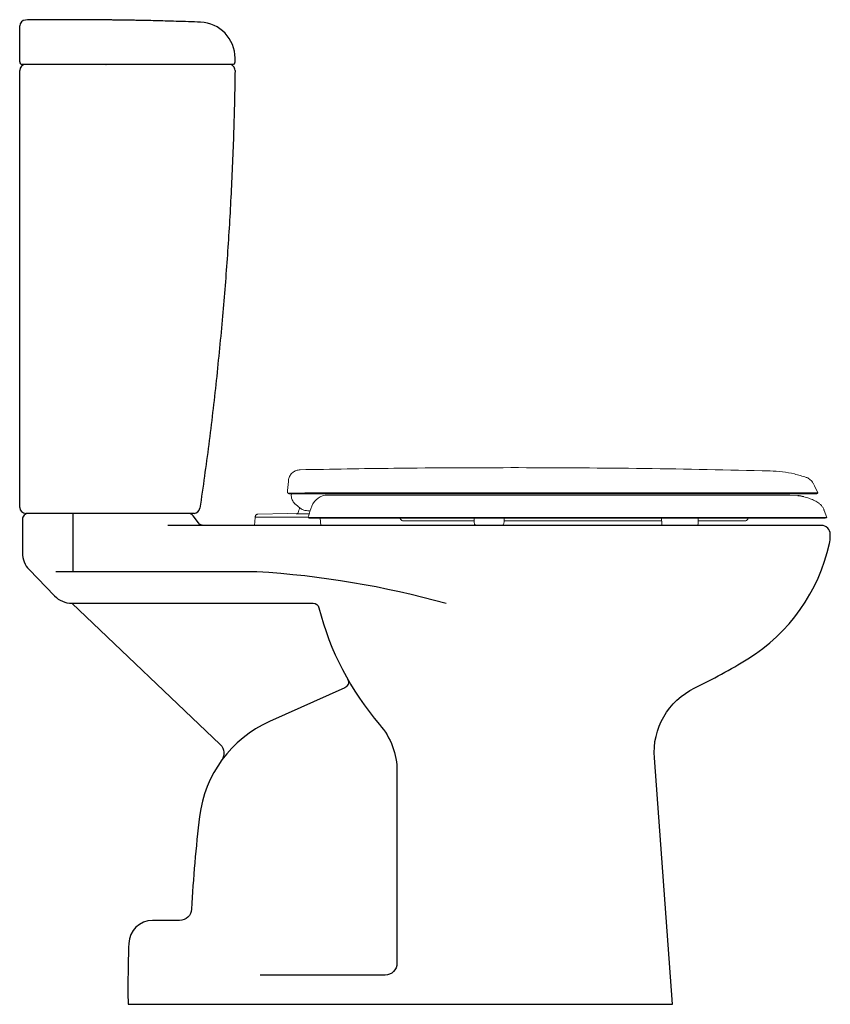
# Model space of a CAD drawing. Header units: millimetres. Extents: x 4029.368 to 4030.045, y 2640.673 to 2641.495.
import ezdxf

# ---------------------------------------------------------------- set-up
doc = ezdxf.new("R2010")
doc.units = ezdxf.units.MM
doc.layers.add('BLOCKS', color=3, linetype='Continuous')
doc.layers.add('SANINDUSA', color=3, linetype='Continuous')

msp = doc.modelspace()

# ---------------------------------------------------------------- linework, layer by layer
at = {"layer": 'BLOCKS'}
for points in [[(4029.37531, 2641.08301, 0.414214), (4029.37031, 2641.07801), (4029.37031, 2641.04997, 0.194619), (4029.37593, 2641.03606), (4029.39717, 2641.01411, 0.203213), (4029.41155, 2641.00801), (4029.61312, 2641.00801, -0.343198), (4029.61797, 2641.00424, 0.116231), (4029.66873, 2640.90669, -0.179706), (4029.68327, 2640.86753), (4029.68327, 2640.70737, -0.414214), (4029.67327, 2640.69737), (4029.56899, 2640.69737)], [(4029.52156, 2641.07301, -0.236068), (4029.51756, 2641.07501), (4029.51306, 2641.08101, 0.236068), (4029.50906, 2641.08301)], [(4029.64205, 2640.9445, -0.442616), (4029.63975, 2640.93746), (4029.57662, 2640.90913, 0.262898), (4029.5183, 2640.82992, 0.017474), (4029.51166, 2640.7525, -0.399449), (4029.50167, 2640.74301), (4029.4791, 2640.74301, 0.404367), (4029.45912, 2640.72369, 0.011395), (4029.45856, 2640.67301), (4029.91356, 2640.67301), (4029.89829, 2640.87877, -0.30827), (4029.93209, 2640.93727, 0.026557), (4029.97626, 2640.96151, 0.201978), (4030.04459, 2641.05779, 0.054711), (4030.04531, 2641.0643), (4030.04531, 2641.06551, 0.414214), (4030.03781, 2641.07301), (4029.4919, 2641.07301)], [(4029.72441, 2641.00776, 0.052415), (4029.56626, 2641.03427), (4029.39835, 2641.03427)], [(4029.41168, 2641.00801), (4029.53564, 2640.89002, -0.376684), (4029.53682, 2640.87688)]]:
    msp.add_lwpolyline(points, format="xyb", dxfattribs=at)
msp.add_lwpolyline([(4029.41255, 2641.08301), (4029.41255, 2641.03427)], dxfattribs=at)
at = {"layer": 'SANINDUSA'}
for p, q in [((4029.36803, 2641.46005), (4029.36803, 2641.46303)), ((4029.37303, 2641.45805), (4029.37003, 2641.45805)), ((4029.4401, 2641.45805), (4029.37303, 2641.45805)), ((4029.53619, 2641.45805), (4029.4401, 2641.45805)), ((4029.44012, 2641.45805), (4029.44024, 2641.45805)), ((4029.54603, 2641.45805), (4029.53619, 2641.45805)), ((4029.54803, 2641.46005), (4029.54803, 2641.46329))]:
    msp.add_line(p, q, dxfattribs=at)
at = {"layer": 'SANINDUSA', "linetype": 'Continuous', "lineweight": 15}
for p, q in [((4029.59185, 2641.10207), (4029.59251, 2641.10968)), ((4029.59179, 2641.10071), (4029.59183, 2641.10184)), ((4029.59212, 2641.10004), (4029.59197, 2641.1001)), ((4029.59233, 2641.10004), (4029.59212, 2641.10004)), ((4029.59488, 2641.10002), (4029.59297, 2641.10003)), ((4029.59435, 2641.09929), (4029.63627, 2641.09929)), ((4029.60413, 2641.10003), (4029.60286, 2641.10002)), ((4029.61836, 2641.10026), (4029.61687, 2641.10026)), ((4029.62533, 2641.09831), (4029.6387, 2641.09831)), ((4029.63627, 2641.09929), (4030.03287, 2641.09929)), ((4030.01151, 2641.09831), (4029.6387, 2641.09831)), ((4030.01807, 2641.09784), (4030.01151, 2641.09831)), ((4029.60249, 2641.08741), (4029.59862, 2641.09051)), ((4029.59862, 2641.09051), (4029.60249, 2641.08741)), ((4029.61057, 2641.08467), (4029.61218, 2641.0891)), ((4030.03332, 2641.09319), (4030.03572, 2641.09168)), ((4029.56478, 2641.07956), (4029.56421, 2641.07301)), ((4029.56489, 2641.08045), (4029.56487, 2641.08001)), ((4029.59187, 2641.08281), (4029.56697, 2641.08238)), ((4029.59905, 2641.08269), (4029.59187, 2641.08281)), ((4029.60911, 2641.08001), (4029.59187, 2641.08001)), ((4029.60671, 2641.08266), (4029.5994, 2641.08277)), ((4029.60991, 2641.08259), (4029.60671, 2641.08266)), ((4029.61081, 2641.07901), (4029.6684, 2641.07901)), ((4029.61953, 2641.07301), (4029.61901, 2641.07901)), ((4029.6684, 2641.07901), (4029.7105, 2641.07901)), ((4029.74765, 2641.07901), (4029.74771, 2641.07581)), ((4029.77271, 2641.07581), (4029.77276, 2641.07901)), ((4029.90439, 2641.07901), (4029.90447, 2641.07421)), ((4029.93485, 2641.07421), (4029.93493, 2641.07901)), ((4029.97638, 2641.07834), (4029.97672, 2641.07901)), ((4030.04024, 2641.08544), (4030.04233, 2641.07972)), ((4029.56421, 2641.07301), (4029.61953, 2641.07301)), ((4029.8029, 2641.07671), (4029.8017, 2641.07671)), ((4029.80724, 2641.07671), (4029.8029, 2641.07671))]:
    msp.add_line(p, q, dxfattribs=at)
at = {"layer": 'SANINDUSA', "linetype": 'Continuous', "lineweight": 15, "flags": 128}
for points in [[(4030.03088, 2641.10818), (4030.03202, 2641.10595), (4030.03494, 2641.10023)], [(4029.78567, 2641.10023), (4029.75555, 2641.10023), (4029.72548, 2641.10023), (4029.69549, 2641.10023), (4029.66562, 2641.10024), (4029.63589, 2641.10024), (4029.63589, 2641.10024), (4029.63589, 2641.10024), (4029.63589, 2641.10024), (4029.63589, 2641.10024), (4029.63589, 2641.10024)]]:
    msp.add_lwpolyline(points, dxfattribs=at)
at = {"layer": 'SANINDUSA'}
for centre, radius, start, end in [((4029.37303, 2641.49012), 0.005, 90.96795, 180), ((4029.51803, 2641.46329), 0.03, 359.99586, 87.86431), ((4029.37003, 2641.46005), 0.002, 180, 270), ((4029.37303, 2641.45305), 0.005, 90, 180), ((4029.54296, 2641.45305), 0.005, 359.19593, 90), ((4029.54603, 2641.46005), 0.002, 270, 0), ((4030.00294, 2641.01077), 0.08837, 76.74519, 80.14524), ((4029.37303, 2641.08805), 0.005, 180, 270), ((4029.51371, 2641.08805), 0.005, 270, 351.64078)]:
    msp.add_arc(centre, radius, start, end, dxfattribs=at)
at = {"layer": 'SANINDUSA', "linetype": 'Continuous', "lineweight": 15}
for centre, radius, start, end in [((4029.62533, 2641.08431), 0.014, 90, 160), ((4029.58606, 2641.09052), 0.01606, 334.57129, 350.53546), ((4029.56528, 2641.07951), 0.0005, 135.91336, 175), ((4029.93007, 2641.07519), 0.00486, 333.39682, 348.36018)]:
    msp.add_arc(centre, radius, start, end, dxfattribs=at)
msp.add_ellipse((4029.69104, 2641.10111), major_axis=(0.0701, 0.10576), ratio=0.513868, start_param=2.081753, end_param=2.092307, dxfattribs=at)
at = {"layer": 'SANINDUSA'}
for points, knots in [([(4029.36803, 2641.48802), (4029.36803, 2641.4886), (4029.36803, 2641.48975), (4029.36803, 2641.4903), (4029.36803, 2641.49012), (4029.36803, 2641.49012)], [0, 0, 0, 0, 0.499805, 0.99961, 1, 1, 1, 1]), ([(4029.4271, 2641.49532), (4029.42532, 2641.49534), (4029.41998, 2641.49537), (4029.41069, 2641.49538), (4029.39884, 2641.49536), (4029.38614, 2641.49528), (4029.37738, 2641.49518), (4029.37296, 2641.49512)], [0, 0, 0, 0, 0.098248, 0.295959, 0.514854, 0.754933, 1, 1, 1, 1]), ([(4029.46898, 2641.49477), (4029.46898, 2641.49477), (4029.46898, 2641.49477), (4029.46829, 2641.49478), (4029.46703, 2641.4948), (4029.4652, 2641.49483), (4029.4629, 2641.49487), (4029.46016, 2641.49491), (4029.4571, 2641.49496), (4029.45376, 2641.49501), (4029.44998, 2641.49506), (4029.44611, 2641.49511), (4029.44233, 2641.49516), (4029.43902, 2641.4952), (4029.43593, 2641.49524), (4029.43321, 2641.49527), (4029.43089, 2641.49529), (4029.42907, 2641.49531), (4029.4278, 2641.49532), (4029.4271, 2641.49533), (4029.4271, 2641.49533), (4029.4271, 2641.49533)], [0, 0, 0, 0, 0.037088, 0.090013, 0.144475, 0.197409, 0.251879, 0.304819, 0.359293, 0.412236, 0.466712, 0.533705, 0.58664, 0.64111, 0.69404, 0.748504, 0.801429, 0.855889, 0.908811, 0.963268, 1, 1, 1, 1]), ([(4029.51915, 2641.49327), (4029.51577, 2641.4934), (4029.50902, 2641.49366), (4029.4992, 2641.49398), (4029.48998, 2641.49426), (4029.48168, 2641.49448), (4029.47478, 2641.49465), (4029.47065, 2641.49473), (4029.46898, 2641.49477)], [0, 0, 0, 0, 0.201878, 0.403857, 0.587567, 0.753007, 0.90018, 1, 1, 1, 1]), ([(4029.36803, 2641.46303), (4029.36803, 2641.46464), (4029.36803, 2641.46766), (4029.36803, 2641.47193), (4029.36803, 2641.47575), (4029.36803, 2641.4792), (4029.36803, 2641.4822), (4029.36803, 2641.48465), (4029.36803, 2641.48648), (4029.36803, 2641.48769), (4029.36803, 2641.48791), (4029.36803, 2641.48802)], [0, 0, 0, 0, 0.125372, 0.23471, 0.344048, 0.453376, 0.562705, 0.672029, 0.781352, 0.890676, 1, 1, 1, 1]), ([(4029.36803, 2641.08805), (4029.36803, 2641.10081), (4029.36803, 2641.12633), (4029.36803, 2641.1648), (4029.36803, 2641.20341), (4029.36803, 2641.23796), (4029.36803, 2641.26838), (4029.36803, 2641.29465), (4029.36803, 2641.32095), (4029.36803, 2641.34731), (4029.36803, 2641.37371), (4029.36803, 2641.40015), (4029.36803, 2641.4266), (4029.36803, 2641.44423), (4029.36803, 2641.45305)], [0, 0, 0, 0, 0.106014, 0.212028, 0.318235, 0.424442, 0.496237, 0.568033, 0.639888, 0.711742, 0.783777, 0.855811, 0.927906, 1, 1, 1, 1]), ([(4029.54796, 2641.45298), (4029.54763, 2641.43585), (4029.54697, 2641.40159), (4029.54477, 2641.35023), (4029.54169, 2641.29894), (4029.53759, 2641.2469), (4029.53241, 2641.19414), (4029.52619, 2641.14065), (4029.52117, 2641.1051), (4029.51866, 2641.08733)], [0, 0, 0, 0, 0.140053, 0.280054, 0.420023, 0.559981, 0.706614, 0.853279, 1, 1, 1, 1]), ([(4029.44266, 2641.08305), (4029.43618, 2641.08305), (4029.42322, 2641.08305), (4029.40377, 2641.08305), (4029.38704, 2641.08305), (4029.37679, 2641.08305), (4029.37303, 2641.08305)], [0, 0, 0, 0, 0.279267, 0.558533, 0.8378, 1, 1, 1, 1]), ([(4029.50446, 2641.08305), (4029.50408, 2641.08305), (4029.50331, 2641.08305), (4029.5016, 2641.08305), (4029.49949, 2641.08305), (4029.49696, 2641.08305), (4029.49406, 2641.08305), (4029.49081, 2641.08305), (4029.48719, 2641.08305), (4029.48324, 2641.08305), (4029.47903, 2641.08305), (4029.47458, 2641.08305), (4029.46984, 2641.08305), (4029.46482, 2641.08305), (4029.45957, 2641.08305), (4029.45407, 2641.08305), (4029.44842, 2641.08305), (4029.44458, 2641.08305), (4029.44266, 2641.08305)], [0, 0, 0, 0, 0.060629, 0.121258, 0.18365, 0.246042, 0.30667, 0.367298, 0.429685, 0.492073, 0.552729, 0.613386, 0.67581, 0.738235, 0.802606, 0.866976, 0.933488, 1, 1, 1, 1]), ([(4029.51371, 2641.08305), (4029.51368, 2641.08305), (4029.5136, 2641.08305), (4029.51303, 2641.08305), (4029.51211, 2641.08305), (4029.51057, 2641.08305), (4029.50822, 2641.08305), (4029.50571, 2641.08305), (4029.50446, 2641.08305)], [0, 0, 0, 0, 0.140675, 0.281463, 0.422137, 0.562921, 0.781262, 1, 1, 1, 1])]:
    msp.add_open_spline(points, degree=3, knots=knots, dxfattribs=at)
at = {"layer": 'SANINDUSA', "linetype": 'Continuous', "lineweight": 15}
for points, knots in [([(4029.60234, 2641.11948), (4029.60121, 2641.11935), (4029.59897, 2641.11908), (4029.59601, 2641.1173), (4029.59379, 2641.11472), (4029.5928, 2641.11222), (4029.59262, 2641.11073), (4029.59257, 2641.11036)], [0, 0, 0, 0, 0.2304145, 0.4608289, 0.6912433, 0.9216579, 1, 1, 1, 1]), ([(4029.60234, 2641.11948), (4029.62845, 2641.11995), (4029.6893, 2641.12104), (4029.75015, 2641.12117), (4029.78489, 2641.12124)], [0, 0, 0, 0, 0.429168, 1, 1, 1, 1]), ([(4029.99491, 2641.11854), (4029.95991, 2641.11931), (4029.88992, 2641.12084), (4029.8199, 2641.12111), (4029.78489, 2641.12124)], [0, 0, 0, 0, 0.499998, 1, 1, 1, 1]), ([(4029.99493, 2641.11854), (4029.99838, 2641.11835), (4030.00526, 2641.11797), (4030.01542, 2641.11614), (4030.02196, 2641.11411), (4030.02522, 2641.1131)], [0, 0, 0, 0, 0.335414, 0.668437, 1, 1, 1, 1]), ([(4030.03083, 2641.10828), (4030.03052, 2641.10881), (4030.02988, 2641.10988), (4030.02823, 2641.11159), (4030.02657, 2641.11261), (4030.02537, 2641.11305), (4030.02522, 2641.1131)], [0, 0, 0, 0, 0.242208, 0.493028, 0.937801, 1, 1, 1, 1]), ([(4029.59257, 2641.11036), (4029.59257, 2641.11034), (4029.59257, 2641.11029), (4029.59253, 2641.10991), (4029.59251, 2641.10968)], [0, 0, 0, 0, 0.393246, 1, 1, 1, 1]), ([(4029.59197, 2641.1001), (4029.5919, 2641.1002), (4029.59182, 2641.10034), (4029.5918, 2641.10065), (4029.59179, 2641.10071)], [0, 0, 0, 0, 0.796054, 1, 1, 1, 1]), ([(4029.59197, 2641.1001), (4029.59204, 2641.10004), (4029.59217, 2641.09991), (4029.59233, 2641.09981), (4029.59241, 2641.09976)], [0, 0, 0, 0, 0.491972, 1, 1, 1, 1]), ([(4029.59297, 2641.10003), (4029.59283, 2641.10003), (4029.59268, 2641.10003), (4029.59249, 2641.10003), (4029.59249, 2641.10003), (4029.59249, 2641.10003), (4029.59249, 2641.10003), (4029.59249, 2641.10003), (4029.59247, 2641.10003), (4029.59241, 2641.10004), (4029.59236, 2641.10004), (4029.59233, 2641.10004)], [0, 0, 0, 0, 0.708049, 0.708053, 0.708057, 0.708074, 0.708227, 0.709438, 0.719141, 0.796754, 1, 1, 1, 1]), ([(4029.59241, 2641.09976), (4029.59249, 2641.09971), (4029.59265, 2641.09961), (4029.59282, 2641.09954), (4029.59291, 2641.0995)], [0, 0, 0, 0, 0.500024, 1, 1, 1, 1]), ([(4029.59293, 2641.09949), (4029.59297, 2641.09948), (4029.59304, 2641.09945), (4029.59313, 2641.09942), (4029.59319, 2641.09941), (4029.5933, 2641.09938), (4029.59339, 2641.09936), (4029.59347, 2641.09934)], [0, 0, 0, 0, 0.273272, 0.410127, 0.470327, 0.575012, 1, 1, 1, 1]), ([(4029.59399, 2641.09929), (4029.59391, 2641.0993), (4029.59373, 2641.0993), (4029.59357, 2641.09933), (4029.59348, 2641.09934)], [0, 0, 0, 0, 0.5, 1, 1, 1, 1]), ([(4029.60286, 2641.10002), (4029.60271, 2641.10002), (4029.60184, 2641.10001), (4029.60035, 2641.1), (4029.59855, 2641.10001), (4029.59703, 2641.10002), (4029.59586, 2641.10002), (4029.5952, 2641.10002), (4029.59491, 2641.10002), (4029.59488, 2641.10002)], [0, 0, 0, 0, 0.045122, 0.252445, 0.460002, 0.667927, 0.845737, 0.982873, 1, 1, 1, 1]), ([(4029.59501, 2641.09932), (4029.59496, 2641.09842), (4029.59483, 2641.09639), (4029.59598, 2641.09338), (4029.59749, 2641.09144), (4029.59848, 2641.09062), (4029.59862, 2641.09051)], [0, 0, 0, 0, 0.270384, 0.608747, 0.947102, 1, 1, 1, 1]), ([(4029.60919, 2641.10016), (4029.60908, 2641.10016), (4029.60829, 2641.10014), (4029.60702, 2641.1001), (4029.60545, 2641.10006), (4029.60457, 2641.10004), (4029.60413, 2641.10003)], [0, 0, 0, 0, 0.0614915, 0.4386395, 0.7195054, 1, 1, 1, 1]), ([(4029.61687, 2641.10026), (4029.61552, 2641.10025), (4029.61281, 2641.10023), (4029.6104, 2641.10018), (4029.60919, 2641.10016)], [0, 0, 0, 0, 0.498805, 1, 1, 1, 1]), ([(4029.62129, 2641.10026), (4029.62098, 2641.10026), (4029.61999, 2641.10026), (4029.61902, 2641.10026), (4029.61836, 2641.10026)], [0, 0, 0, 0, 0.313807, 1, 1, 1, 1]), ([(4029.63589, 2641.10024), (4029.63589, 2641.10024), (4029.63588, 2641.10024), (4029.63579, 2641.10024), (4029.63511, 2641.10024), (4029.63224, 2641.10024), (4029.62732, 2641.10025), (4029.6233, 2641.10026), (4029.62129, 2641.10026)], [0, 0, 0, 0, 0.000022, 0.001867, 0.016621, 0.134411, 0.567993, 1, 1, 1, 1]), ([(4029.89245, 2641.10023), (4029.88397, 2641.10023), (4029.86703, 2641.10023), (4029.84147, 2641.10023), (4029.81904, 2641.10023), (4029.80409, 2641.10023), (4029.79664, 2641.10023), (4029.79349, 2641.10023), (4029.78983, 2641.10023), (4029.78723, 2641.10023), (4029.78567, 2641.10023)], [0, 0, 0, 0, 0.239596, 0.479108, 0.718615, 0.868268, 0.897671, 0.927076, 0.956483, 1, 1, 1, 1]), ([(4030.03494, 2641.10023), (4030.03483, 2641.10023), (4030.03463, 2641.10023), (4030.03298, 2641.10023), (4030.0304, 2641.10023), (4030.02683, 2641.10023), (4030.02233, 2641.10023), (4030.01693, 2641.10023), (4030.01068, 2641.10023), (4030.00361, 2641.10023), (4029.99576, 2641.10023), (4029.98717, 2641.10023), (4029.97787, 2641.10023), (4029.9679, 2641.10023), (4029.95731, 2641.10023), (4029.94613, 2641.10023), (4029.93439, 2641.10023), (4029.92363, 2641.10023), (4029.91404, 2641.10023), (4029.90801, 2641.10023), (4029.90414, 2641.10023), (4029.90249, 2641.10023), (4029.90083, 2641.10023), (4029.89917, 2641.10023), (4029.89749, 2641.10023), (4029.89582, 2641.10023), (4029.89414, 2641.10023), (4029.89301, 2641.10023), (4029.89245, 2641.10023)], [0, 0, 0, 0, 0.056646, 0.112527, 0.167788, 0.222555, 0.276936, 0.331027, 0.384909, 0.438655, 0.492329, 0.545995, 0.599713, 0.653547, 0.707569, 0.761857, 0.8165, 0.871606, 0.907176, 0.94302, 0.950097, 0.957186, 0.964288, 0.971403, 0.978531, 0.985674, 0.99283, 1, 1, 1, 1]), ([(4030.03332, 2641.09319), (4030.03203, 2641.09378), (4030.02945, 2641.09497), (4030.02607, 2641.09621), (4030.02394, 2641.09664), (4030.0232, 2641.09678)], [0, 0, 0, 0, 0.394352, 0.791704, 1, 1, 1, 1]), ([(4030.03287, 2641.09929), (4030.03297, 2641.0993), (4030.03317, 2641.0993), (4030.03336, 2641.09934), (4030.03345, 2641.09936)], [0, 0, 0, 0, 0.500005, 1, 1, 1, 1]), ([(4030.03345, 2641.09936), (4030.03353, 2641.09937), (4030.03372, 2641.09942), (4030.0339, 2641.09949), (4030.03401, 2641.09954)], [0, 0, 0, 0, 0.399708, 1, 1, 1, 1]), ([(4030.03401, 2641.09954), (4030.03408, 2641.09957), (4030.03425, 2641.09966), (4030.03441, 2641.09977), (4030.03451, 2641.09983)], [0, 0, 0, 0, 0.399722, 1, 1, 1, 1]), ([(4030.03451, 2641.09983), (4030.03463, 2641.09994), (4030.03479, 2641.10006), (4030.03492, 2641.1002), (4030.03494, 2641.10023)], [0, 0, 0, 0, 0.837575, 1, 1, 1, 1]), ([(4029.60874, 2641.08521), (4029.60793, 2641.08527), (4029.60651, 2641.08537), (4029.60472, 2641.08601), (4029.60346, 2641.08669), (4029.60275, 2641.0872), (4029.60249, 2641.0874), (4029.60249, 2641.08741)], [0, 0, 0, 0, 0.339931, 0.591749, 0.850608, 0.997294, 1, 1, 1, 1]), ([(4030.03572, 2641.09168), (4030.03635, 2641.09113), (4030.03756, 2641.09008), (4030.039, 2641.08813), (4030.03982, 2641.08656), (4030.04017, 2641.08563), (4030.04024, 2641.08544)], [0, 0, 0, 0, 0.318966, 0.617276, 0.924236, 1, 1, 1, 1]), ([(4029.59187, 2641.08001), (4029.5915, 2641.08001), (4029.59075, 2641.08001), (4029.5894, 2641.08001), (4029.58784, 2641.08001), (4029.58621, 2641.08001), (4029.58447, 2641.08001), (4029.58279, 2641.08001), (4029.58118, 2641.08001), (4029.58003, 2641.08001), (4029.57896, 2641.08001), (4029.57783, 2641.08001), (4029.57652, 2641.08001), (4029.57521, 2641.08001), (4029.57396, 2641.08001), (4029.57295, 2641.08001), (4029.57208, 2641.08001), (4029.57121, 2641.08001), (4029.57036, 2641.08001), (4029.56968, 2641.08001), (4029.56909, 2641.08001), (4029.56848, 2641.08001), (4029.5678, 2641.08001), (4029.56719, 2641.08001), (4029.5667, 2641.08001), (4029.56624, 2641.08001), (4029.56578, 2641.08001), (4029.56535, 2641.08001), (4029.56507, 2641.08001), (4029.56494, 2641.08001), (4029.56488, 2641.08001), (4029.56488, 2641.08001), (4029.56488, 2641.08001)], [0, 0, 0, 0, 0.02652, 0.053031, 0.09543, 0.137824, 0.169649, 0.222624, 0.261717, 0.29284, 0.312023, 0.346535, 0.384888, 0.423222, 0.461594, 0.499983, 0.520833, 0.550011, 0.591677, 0.616678, 0.633344, 0.666672, 0.700001, 0.733327, 0.766653, 0.790455, 0.828548, 0.875983, 0.923873, 0.952312, 0.976147, 1, 1, 1, 1]), ([(4029.56682, 2641.08238), (4029.56657, 2641.08235), (4029.56607, 2641.08227), (4029.56544, 2641.08183), (4029.565, 2641.0812), (4029.56493, 2641.0807), (4029.56489, 2641.08045)], [0, 0, 0, 0, 0.25, 0.5, 0.75, 1, 1, 1, 1]), ([(4029.56682, 2641.08238), (4029.56657, 2641.08235), (4029.56607, 2641.08227), (4029.56544, 2641.08183), (4029.565, 2641.0812), (4029.56493, 2641.0807), (4029.56489, 2641.08045)], [0, 0, 0, 0, 0.25, 0.5, 0.75, 1, 1, 1, 1]), ([(4029.5994, 2641.08277), (4029.59954, 2641.08278), (4029.59981, 2641.08281), (4029.60017, 2641.08302), (4029.6004, 2641.08327), (4029.60049, 2641.08345), (4029.60052, 2641.08352)], [0, 0, 0, 0, 0.283693, 0.567388, 0.851485, 1, 1, 1, 1]), ([(4029.61076, 2641.08521), (4029.61074, 2641.08521), (4029.6107, 2641.08521), (4029.61035, 2641.08521), (4029.60984, 2641.08521), (4029.60929, 2641.08521), (4029.60892, 2641.08521), (4029.60881, 2641.08521)], [0, 0, 0, 0, 0.210353, 0.420346, 0.640695, 0.886819, 1, 1, 1, 1]), ([(4029.609, 2641.07966), (4029.60901, 2641.07966), (4029.60921, 2641.07964), (4029.60984, 2641.07962), (4029.61143, 2641.07962), (4029.61368, 2641.07963), (4029.61661, 2641.07965), (4029.62016, 2641.07967), (4029.62438, 2641.07968), (4029.62928, 2641.07967), (4029.63482, 2641.07966), (4029.64082, 2641.07964), (4029.64722, 2641.07962), (4029.65391, 2641.07961), (4029.66095, 2641.07963), (4029.66579, 2641.07968), (4029.66827, 2641.07971)], [0, 0, 0, 0, 0.003559, 0.077598, 0.151822, 0.225844, 0.299987, 0.374337, 0.448472, 0.52684, 0.605464, 0.683839, 0.761764, 0.839929, 0.917875, 1, 1, 1, 1]), ([(4029.60908, 2641.0796), (4029.60905, 2641.07962), (4029.60903, 2641.07964), (4029.60901, 2641.07966), (4029.609, 2641.07966)], [0, 0, 0, 0, 0.851007, 1, 1, 1, 1]), ([(4029.60908, 2641.0796), (4029.60937, 2641.07942), (4029.60992, 2641.07908), (4029.61053, 2641.07901), (4029.61081, 2641.07901), (4029.61081, 2641.07901)], [0, 0, 0, 0, 0.533866, 0.995708, 1, 1, 1, 1]), ([(4029.60936, 2641.08082), (4029.60953, 2641.08136), (4029.60988, 2641.08247), (4029.61028, 2641.08381), (4029.61047, 2641.08438), (4029.61057, 2641.08467)], [0, 0, 0, 0, 0.317012, 0.643145, 1, 1, 1, 1]), ([(4029.66827, 2641.07971), (4029.88567, 2641.07972), (4029.89065, 2641.07972), (4029.8989, 2641.07972), (4029.91024, 2641.07972), (4029.92293, 2641.07972), (4029.93674, 2641.07972), (4029.95007, 2641.07972), (4029.96279, 2641.07972), (4029.97482, 2641.07972), (4029.9861, 2641.07972), (4029.99655, 2641.07971), (4030.00607, 2641.07972), (4030.01458, 2641.07972), (4030.02205, 2641.07972), (4030.02844, 2641.07972), (4030.03358, 2641.07972), (4030.0375, 2641.07972), (4030.04025, 2641.07972), (4030.042, 2641.07972), (4030.04222, 2641.07972), (4030.04233, 2641.07972)], [0, 0, 0, 0, 0.019364, 0.058168, 0.096972, 0.154083, 0.211397, 0.268712, 0.325822, 0.382925, 0.440233, 0.49754, 0.554643, 0.611745, 0.669051, 0.726357, 0.783458, 0.837507, 0.891729, 0.945951, 1, 1, 1, 1]), ([(4029.68617, 2641.07834), (4029.68616, 2641.07836), (4029.68606, 2641.07859), (4029.68592, 2641.07881), (4029.68578, 2641.07901)], [0, 0, 0, 0, 0.061861, 1, 1, 1, 1]), ([(4029.68865, 2641.07671), (4029.68834, 2641.07674), (4029.68773, 2641.0768), (4029.68693, 2641.07727), (4029.68642, 2641.07782), (4029.68623, 2641.07822), (4029.68617, 2641.07834)], [0, 0, 0, 0, 0.289787, 0.579576, 0.869364, 1, 1, 1, 1]), ([(4029.7105, 2641.07901), (4029.72163, 2641.07901), (4029.74389, 2641.07901), (4029.77734, 2641.07901), (4029.81081, 2641.07901), (4029.84423, 2641.07901), (4029.87048, 2641.07901), (4029.88954, 2641.07901), (4029.90141, 2641.07901), (4029.91315, 2641.07901), (4029.92467, 2641.07901), (4029.93685, 2641.07901), (4029.94952, 2641.07901), (4029.96252, 2641.07901), (4029.97481, 2641.07901), (4029.98615, 2641.07901), (4029.99648, 2641.07901), (4030.00578, 2641.07901), (4030.01411, 2641.07901), (4030.02139, 2641.07901), (4030.02755, 2641.07901), (4030.03257, 2641.07901), (4030.03643, 2641.07901), (4030.03893, 2641.07901), (4030.04034, 2641.07901), (4030.0405, 2641.07901), (4030.04059, 2641.07901)], [0, 0, 0, 0, 0.077897, 0.155854, 0.233837, 0.311804, 0.389711, 0.417704, 0.445788, 0.473872, 0.501897, 0.529842, 0.564999, 0.600291, 0.635584, 0.670743, 0.704786, 0.73895, 0.773117, 0.807162, 0.841171, 0.875301, 0.909433, 0.943443, 0.971722, 1, 1, 1, 1]), ([(4029.97638, 2641.07834), (4029.97624, 2641.07807), (4029.97594, 2641.07754), (4029.97519, 2641.07698), (4029.97448, 2641.07674), (4029.97404, 2641.07672), (4029.97391, 2641.07671)], [0, 0, 0, 0, 0.290342, 0.580677, 0.87102, 1, 1, 1, 1]), ([(4030.04233, 2641.07972), (4030.04219, 2641.0796), (4030.04185, 2641.07931), (4030.04124, 2641.07906), (4030.04077, 2641.07903), (4030.04059, 2641.07901)], [0, 0, 0, 0, 0.274554, 0.712159, 1, 1, 1, 1]), ([(4029.73061, 2641.07671), (4029.72843, 2641.07671), (4029.72406, 2641.07671), (4029.718, 2641.07671), (4029.71237, 2641.07671), (4029.70727, 2641.07671), (4029.70278, 2641.07671), (4029.69885, 2641.07671), (4029.69551, 2641.07671), (4029.6929, 2641.07671), (4029.69097, 2641.07671), (4029.68964, 2641.07671), (4029.6888, 2641.07671), (4029.6887, 2641.07671), (4029.68865, 2641.07671)], [0, 0, 0, 0, 0.085349, 0.170699, 0.258142, 0.345585, 0.430936, 0.516286, 0.603738, 0.69119, 0.767644, 0.844099, 0.922049, 1, 1, 1, 1]), ([(4029.74769, 2641.07671), (4029.74751, 2641.07671), (4029.74435, 2641.07671), (4029.73856, 2641.07671), (4029.73326, 2641.07671), (4029.73061, 2641.07671)], [0, 0, 0, 0, 0.029399, 0.5147, 1, 1, 1, 1]), ([(4029.74771, 2641.07581), (4029.74776, 2641.0754), (4029.74788, 2641.07457), (4029.74829, 2641.07365), (4029.74865, 2641.07319), (4029.74882, 2641.07301)], [0, 0, 0, 0, 0.3811774, 0.7623294, 0.8821745, 0.8821745, 0.8821745, 0.8821745]), ([(4029.77154, 2641.07301), (4029.77157, 2641.07305), (4029.77172, 2641.07324), (4029.77211, 2641.0738), (4029.77253, 2641.07472), (4029.77263, 2641.07542), (4029.77269, 2641.07581)], [0.2502937, 0.2502937, 0.2502937, 0.2502937, 0.2794572, 0.3892216, 0.6587202, 1, 1, 1, 1]), ([(4029.8017, 2641.07671), (4029.79862, 2641.07671), (4029.79245, 2641.07671), (4029.78317, 2641.07671), (4029.77657, 2641.07671), (4029.77312, 2641.07671), (4029.77272, 2641.07671)], [0, 0, 0, 0, 0.3159491, 0.6318966, 0.9570432, 1, 1, 1, 1]), ([(4029.87734, 2641.07671), (4029.87132, 2641.07671), (4029.85928, 2641.07671), (4029.83592, 2641.07671), (4029.81856, 2641.07671), (4029.80724, 2641.07671)], [0, 0, 0, 0, 0.25817, 0.516437, 1, 1, 1, 1]), ([(4029.90443, 2641.07671), (4029.90291, 2641.07671), (4029.89782, 2641.07671), (4029.88874, 2641.07671), (4029.88114, 2641.07671), (4029.87734, 2641.07671)], [0, 0, 0, 0, 0.175694, 0.588405, 1, 1, 1, 1]), ([(4029.97391, 2641.07671), (4029.97385, 2641.07671), (4029.97373, 2641.07671), (4029.97261, 2641.07671), (4029.97037, 2641.07671), (4029.96656, 2641.07671), (4029.96151, 2641.07671), (4029.95524, 2641.07671), (4029.94784, 2641.07671), (4029.94102, 2641.07671), (4029.93639, 2641.07671), (4029.93489, 2641.07671)], [0, 0, 0, 0, 0.086784, 0.173569, 0.301032, 0.428902, 0.556367, 0.683791, 0.811621, 0.939045, 1, 1, 1, 1])]:
    msp.add_open_spline(points, degree=3, knots=knots, dxfattribs=at)
msp.add_open_spline([(4029.90447, 2641.07421), (4029.90456, 2641.0738), (4029.90465, 2641.07339), (4029.9048, 2641.07301)], degree=3, dxfattribs=at)

doc.saveas('drawing.dxf')
